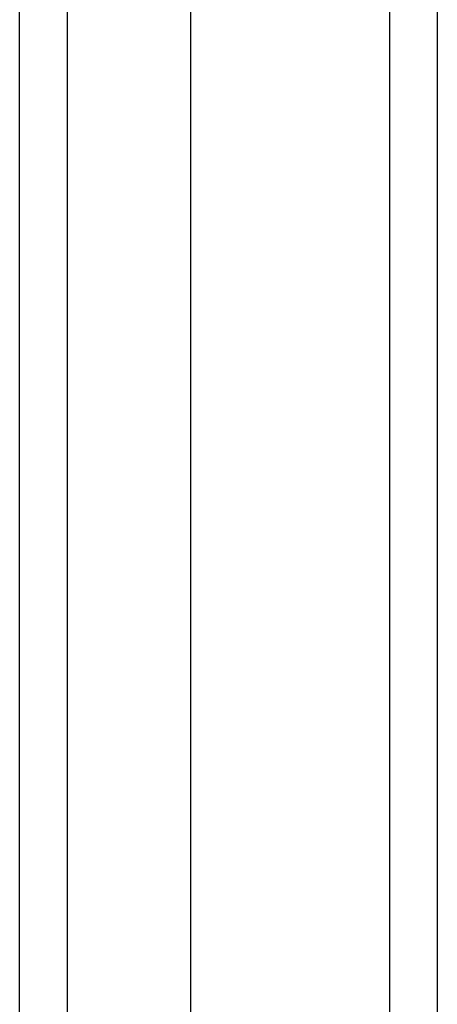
# Model space of a CAD drawing. Header units: inches. Extents: x 12 to 235, y 17 to 142.
# Tile 54 of 117: x 129.751 to 130.617, y 79.156 to 81.195. Entities that reach past the tile are written whole.
import ezdxf

# ---------------------------------------------------------------- set-up
doc = ezdxf.new("R2010")
doc.units = ezdxf.units.IN
doc.header["$MEASUREMENT"] = 0
doc.layers.add('Visible Edges(ANSI)', color=7, linetype='Continuous', lineweight=25)
doc.layers.add('Visible Tangent Edges(ANSI)', color=7, linetype='Continuous', lineweight=25)

msp = doc.modelspace()

# ---------------------------------------------------------------- linework, layer by layer
at = {"layer": 'Visible Edges(ANSI)'}
for p, q in [((130.6171, 50.7584), (130.6171, 110.5604)), ((130.1053, 109.9507), (130.1053, 51.368)), ((129.7509, 51.5565), (129.7509, 109.7622))]:
    msp.add_line(p, q, dxfattribs=at)
at = {"layer": 'Visible Tangent Edges(ANSI)'}
for p, q in [((130.5181, 110.5604), (130.5181, 50.7584)), ((129.8499, 51.4265), (129.8499, 109.8922))]:
    msp.add_line(p, q, dxfattribs=at)

doc.saveas('drawing.dxf')
